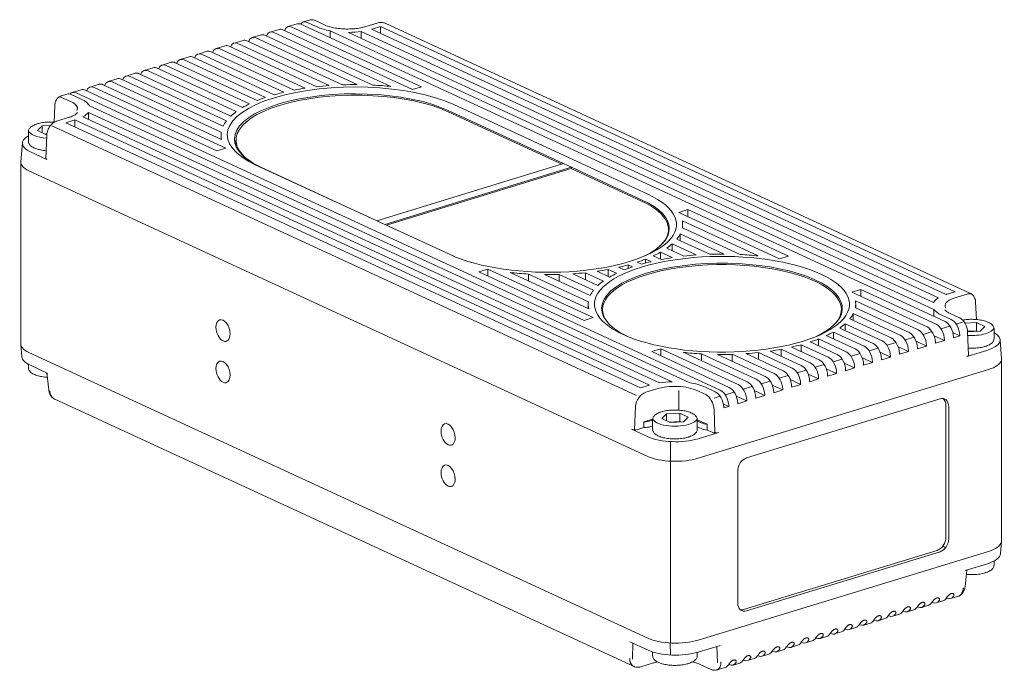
# Model space of a CAD drawing. Header units: millimetres. Extents: x 0 to 420, y 0 to 297.
# Tile 43 of 46: x 315 to 370, y 215 to 252. Entities that reach past the tile are written whole.
import ezdxf

# ---------------------------------------------------------------- set-up
doc = ezdxf.new("R2010")
doc.units = ezdxf.units.MM
doc.layers.add('1', color=7, linetype='Continuous', true_color=0xffffff)

msp = doc.modelspace()

# ---------------------------------------------------------------- linework, layer by layer
at = {"layer": '1', "color": 250, "linetype": 'Continuous', "lineweight": 18}
for p, q in [((330.656, 251.457), (330.151, 251.303)), ((330.371, 251.281), (337.637, 247.929)), ((367.003, 234.77), (330.875, 251.435)), ((331.355, 251.671), (331.006, 251.565)), ((331.225, 251.542), (331.784, 251.285)), ((332.238, 251.387), (331.679, 251.644)), ((335.209, 251.514), (334.522, 251.304)), ((334.88, 251.165), (335.343, 251.307)), ((335.343, 250.92), (335.343, 251.307)), ((335.343, 251.307), (367.576, 236.438)), ((368.398, 236.361), (335.597, 251.492)), ((328.639, 250.841), (328.135, 250.687)), ((328.858, 250.819), (334.916, 248.025)), ((329.647, 251.149), (329.143, 250.995)), ((329.362, 250.973), (335.925, 247.946)), ((329.866, 251.127), (337.133, 247.775)), ((332.513, 250.679), (332.513, 251.066)), ((332.513, 251.066), (366.373, 235.447)), ((366.357, 235.841), (333.537, 250.98)), ((334.262, 250.646), (334.262, 251.032)), ((334.262, 251.032), (366.64, 236.097)), ((334.839, 251.153), (367.072, 236.284)), ((326.622, 250.225), (326.118, 250.071)), ((326.842, 250.203), (331.761, 247.934)), ((327.631, 250.533), (327.127, 250.379)), ((327.346, 250.357), (332.459, 247.998)), ((327.85, 250.511), (333.209, 248.039)), ((328.354, 250.665), (334.022, 248.05)), ((325.614, 249.917), (325.11, 249.763)), ((325.329, 249.741), (329.922, 247.622)), ((325.833, 249.895), (330.496, 247.744)), ((326.337, 250.049), (331.108, 247.849)), ((323.598, 249.301), (323.093, 249.147)), ((323.313, 249.125), (327.987, 246.968)), ((323.817, 249.279), (328.417, 247.157)), ((324.606, 249.609), (324.102, 249.455)), ((324.321, 249.433), (328.883, 247.329)), ((324.825, 249.587), (329.384, 247.484)), ((321.581, 248.685), (321.077, 248.531)), ((321.8, 248.663), (326.944, 246.29)), ((322.589, 248.993), (322.085, 248.839)), ((322.304, 248.817), (327.247, 246.537)), ((322.808, 248.971), (327.597, 246.762)), ((319.564, 248.069), (319.06, 247.915)), ((319.784, 248.047), (326.429, 244.981)), ((320.573, 248.377), (320.069, 248.223)), ((320.288, 248.201), (326.408, 245.378)), ((320.792, 248.355), (326.509, 245.717)), ((321.296, 248.509), (326.694, 246.019)), ((317.771, 247.521), (317.422, 247.414)), ((318.549, 247.241), (317.99, 247.499)), ((318.556, 247.761), (318.052, 247.607)), ((318.271, 247.585), (354.399, 230.919)), ((326.166, 244.329), (318.775, 247.739)), ((319.279, 247.893), (326.67, 244.483)), ((337.637, 247.929), (337.133, 247.775)), ((317.076, 246.876), (317.042, 245.946)), ((350.332, 241.907), (339.444, 246.929)), ((318.959, 246.107), (318.959, 246.494)), ((318.959, 246.494), (351.695, 231.393)), ((352.65, 231.339), (319.013, 246.856)), ((345.505, 243.588), (339.13, 246.529)), ((345.603, 243.618), (339.133, 246.603)), ((316.833, 245.761), (316.369, 245.733)), ((317.874, 246.217), (317.188, 246.007)), ((317.698, 245.916), (318.202, 246.07)), ((317.698, 245.916), (349.931, 231.047)), ((318.202, 245.683), (318.202, 246.07)), ((318.202, 246.07), (350.435, 231.201)), ((350.994, 231.33), (318.652, 246.249)), ((315.593, 245.422), (315.593, 244.866)), ((316.369, 245.733), (316.102, 245.47)), ((316.102, 245.47), (316.576, 245.251)), ((316.369, 245.733), (316.369, 245.347)), ((316.517, 245.278), (316.629, 245.285)), ((316.624, 245.222), (316.567, 243.92)), ((316.576, 245.251), (316.627, 245.254)), ((326.398, 245.235), (326.398, 244.995)), ((315.254, 244.78), (315.169, 243.718)), ((327.233, 244.942), (327.233, 244.602)), ((316.623, 243.859), (315.701, 244.284)), ((326.67, 244.483), (326.166, 244.329)), ((315.17, 243.695), (315.17, 233.497)), ((345.603, 243.618), (335.133, 240.419)), ((346.045, 243.415), (345.603, 243.618)), ((315.617, 243.221), (350.335, 227.206)), ((328.352, 243.541), (339.241, 238.518)), ((328.663, 243.404), (335.133, 240.419)), ((335.575, 240.215), (346.045, 243.415)), ((346.042, 243.341), (335.669, 240.172)), ((349.987, 241.521), (346.042, 243.341)), ((350.022, 241.58), (346.045, 243.415)), ((346.045, 243.339), (346.045, 243.415)), ((352.069, 240.885), (352.573, 241.039)), ((352.069, 240.885), (357.726, 238.276)), ((352.573, 240.653), (352.573, 241.039)), ((352.573, 241.039), (358.23, 238.43)), ((335.133, 240.419), (335.575, 240.215)), ((352.269, 240.407), (356.518, 238.446)), ((335.575, 240.215), (339.492, 238.408)), ((351.49, 239.684), (351.49, 239.933)), ((352.154, 239.3), (352.154, 239.686)), ((352.154, 239.686), (354.616, 238.551)), ((352.269, 240.02), (355.51, 238.525)), ((352.287, 240.012), (352.287, 240.212)), ((351.959, 239.39), (353.803, 238.539)), ((351.036, 238.269), (351.036, 238.656)), ((351.036, 238.656), (351.701, 238.349)), ((351.391, 238.878), (352.354, 238.434)), ((351.701, 238.735), (351.701, 239.122)), ((351.701, 239.122), (353.052, 238.499)), ((349.735, 238.096), (349.978, 237.984)), ((350.205, 238.046), (350.205, 238.266)), ((350.205, 238.266), (350.515, 238.123)), ((350.64, 238.452), (351.089, 238.245)), ((358.23, 238.43), (357.726, 238.276)), ((340.853, 237.554), (341.357, 237.708)), ((346.76, 234.829), (340.853, 237.554)), ((341.357, 237.322), (341.357, 237.708)), ((341.357, 237.708), (347.264, 234.984)), ((342.608, 237.518), (347.022, 235.482)), ((346.83, 237.117), (346.83, 237.503)), ((346.83, 237.503), (347.841, 237.037)), ((347.489, 237.586), (348.19, 237.262)), ((348.107, 237.301), (348.107, 237.687)), ((348.107, 237.687), (348.581, 237.469)), ((348.686, 237.807), (349.01, 237.657)), ((349.228, 237.741), (349.228, 237.943)), ((349.228, 237.943), (349.476, 237.829)), ((343.637, 237.043), (343.637, 237.43)), ((343.637, 237.43), (347.001, 235.878)), ((344.544, 237.398), (347.102, 236.218)), ((345.367, 237.018), (345.367, 237.405)), ((345.367, 237.405), (347.288, 236.519)), ((346.125, 237.442), (347.538, 236.79)), ((361.774, 236.408), (362.278, 236.562)), ((361.774, 236.408), (365.995, 234.461)), ((362.278, 236.176), (362.278, 236.562)), ((362.278, 236.562), (366.499, 234.615)), ((367.576, 236.438), (367.112, 236.297)), ((361.974, 235.93), (365.491, 234.307)), ((368.763, 234.879), (368.72, 235.834)), ((346.992, 235.735), (346.992, 235.496)), ((347.792, 235.443), (347.792, 235.196)), ((361.192, 235.196), (361.192, 235.443)), ((361.974, 235.543), (364.986, 234.153)), ((361.992, 235.535), (361.992, 235.735)), ((366.373, 235.06), (366.373, 235.447)), ((347.264, 234.984), (346.76, 234.829)), ((361.664, 234.913), (363.978, 233.845)), ((361.859, 234.823), (361.859, 235.209)), ((361.859, 235.209), (364.482, 233.999)), ((366.795, 235.135), (367.354, 234.877)), ((367.808, 234.979), (367.248, 235.237)), ((368.768, 234.714), (368.12, 234.675)), ((368.768, 234.714), (368.768, 234.251)), ((369.242, 234.496), (368.768, 234.714)), ((360.741, 233.792), (360.741, 234.179)), ((360.741, 234.179), (362.466, 233.383)), ((361.096, 234.401), (362.97, 233.537)), ((361.406, 234.259), (361.406, 234.645)), ((361.406, 234.645), (363.474, 233.691)), ((368.265, 234.22), (368.768, 234.251)), ((368.267, 234.19), (368.974, 234.233)), ((368.314, 232.872), (368.268, 234.176)), ((368.768, 234.251), (368.827, 234.224)), ((368.974, 234.233), (369.242, 234.496)), ((369.751, 233.802), (369.751, 234.358)), ((359.44, 233.619), (360.953, 232.921)), ((359.91, 233.402), (359.91, 233.789)), ((359.91, 233.789), (361.457, 233.075)), ((360.345, 233.975), (361.962, 233.229)), ((365.965, 233.394), (365.38, 233.663)), ((366.973, 233.702), (366.388, 233.971)), ((366.469, 233.548), (366.973, 233.702)), ((366.973, 233.702), (366.972, 233.739)), ((367.828, 233.963), (367.44, 234.142)), ((367.476, 233.893), (367.477, 233.856)), ((367.477, 233.856), (367.828, 233.963)), ((367.828, 233.963), (367.827, 234)), ((370.175, 232.679), (370.09, 233.747)), ((315.169, 233.48), (315.224, 232.78)), ((350.558, 233.077), (351.062, 233.231)), ((354.904, 231.073), (350.558, 233.077)), ((351.062, 232.845), (351.062, 233.231)), ((351.062, 233.231), (355.408, 231.227)), ((357.194, 233.109), (358.937, 232.305)), ((357.812, 232.824), (357.812, 233.211)), ((357.812, 233.211), (359.441, 232.459)), ((358.391, 233.33), (359.945, 232.613)), ((358.933, 233.08), (358.933, 233.467)), ((358.933, 233.467), (360.449, 232.767)), ((364.956, 233.086), (364.372, 233.355)), ((364.452, 232.932), (364.956, 233.086)), ((364.955, 233.123), (364.956, 233.086)), ((365.459, 233.277), (365.461, 233.24)), ((365.461, 233.24), (365.965, 233.394)), ((365.963, 233.431), (365.965, 233.394)), ((366.468, 233.585), (366.469, 233.548)), ((369.354, 233.144), (368.222, 232.798)), ((315.618, 233.025), (350.335, 217.01)), ((352.313, 233.041), (355.912, 231.381)), ((353.342, 232.566), (353.342, 232.953)), ((353.342, 232.953), (356.416, 231.535)), ((354.249, 232.921), (356.92, 231.689)), ((355.072, 232.542), (355.072, 232.928)), ((355.072, 232.928), (357.424, 231.843)), ((355.83, 232.965), (357.928, 231.997)), ((356.535, 232.64), (356.535, 233.026)), ((356.535, 233.026), (358.433, 232.151)), ((362.94, 232.469), (362.355, 232.739)), ((362.939, 232.506), (362.94, 232.469)), ((363.948, 232.777), (363.363, 233.047)), ((363.443, 232.66), (363.444, 232.623)), ((363.444, 232.623), (363.948, 232.777)), ((363.947, 232.814), (363.948, 232.777)), ((364.451, 232.968), (364.452, 232.932)), ((370.174, 222.458), (370.174, 232.656)), ((315.593, 232.368), (315.593, 232.168)), ((315.672, 232.329), (316.686, 231.861)), ((353.148, 227.097), (369.437, 232.074)), ((360.923, 231.853), (360.338, 232.123)), ((361.932, 232.161), (361.347, 232.431)), ((361.426, 232.044), (361.427, 232.007)), ((361.427, 232.007), (361.932, 232.161)), ((361.93, 232.198), (361.932, 232.161)), ((362.434, 232.352), (362.436, 232.315)), ((362.436, 232.315), (362.94, 232.469)), ((316.633, 231.885), (316.73, 230.93)), ((358.907, 231.237), (358.322, 231.507)), ((359.915, 231.545), (359.33, 231.815)), ((359.41, 231.428), (359.411, 231.391)), ((359.411, 231.391), (359.915, 231.545)), ((359.914, 231.582), (359.915, 231.545)), ((360.418, 231.736), (360.419, 231.699)), ((360.419, 231.699), (360.923, 231.853)), ((360.922, 231.89), (360.923, 231.853)), ((350.435, 231.201), (349.931, 231.047)), ((354.119, 230.833), (353.559, 231.091)), ((356.89, 230.621), (356.305, 230.891)), ((357.898, 230.929), (357.314, 231.199)), ((357.394, 230.775), (357.898, 230.929)), ((357.897, 230.966), (357.898, 230.929)), ((358.401, 231.12), (358.403, 231.083)), ((358.403, 231.083), (358.907, 231.237)), ((358.905, 231.274), (358.907, 231.237)), ((317.074, 230.407), (349.559, 215.422)), ((355.882, 230.313), (355.297, 230.583)), ((355.378, 230.159), (355.882, 230.313)), ((366.722, 230.433), (355.864, 227.116)), ((355.881, 230.35), (355.882, 230.313)), ((356.385, 230.504), (356.386, 230.467)), ((356.386, 230.467), (356.89, 230.621)), ((356.889, 230.658), (356.89, 230.621)), ((357.393, 230.812), (357.394, 230.775)), ((354.874, 230.005), (354.568, 230.146)), ((354.593, 229.919), (354.591, 229.956)), ((354.593, 229.919), (354.874, 230.005)), ((354.872, 230.042), (354.874, 230.005)), ((355.378, 230.159), (355.376, 230.196)), ((367.049, 222.66), (367.049, 230.075)), ((367.207, 222.587), (367.207, 230.002)), ((350.117, 229.143), (350.606, 229.293)), ((350.603, 229.231), (350.487, 229.196)), ((350.603, 229.272), (350.603, 228.716)), ((351.113, 229.32), (351.38, 229.583)), ((351.586, 229.101), (351.113, 229.32)), ((351.38, 229.583), (352.12, 229.628)), ((351.38, 229.583), (351.38, 229.197)), ((352.12, 229.628), (352.12, 229.164)), ((352.12, 229.628), (352.594, 229.409)), ((352.594, 229.409), (352.327, 229.146)), ((353.103, 228.716), (353.103, 229.272)), ((353.103, 229.263), (353.659, 229.007)), ((353.325, 229.086), (353.103, 229.189)), ((350.346, 228.303), (349.424, 228.728)), ((350.117, 228.819), (349.776, 228.715)), ((350.117, 228.819), (350.117, 229.143)), ((350.487, 228.871), (350.603, 228.907)), ((352.12, 229.164), (351.528, 229.128)), ((352.327, 229.146), (351.586, 229.101)), ((352.179, 229.137), (352.12, 229.164)), ((353.103, 228.864), (353.325, 228.762)), ((353.659, 229.007), (353.659, 228.682)), ((353.936, 228.554), (353.659, 228.682)), ((354.288, 228.541), (353.156, 228.195)), ((355.379, 226.388), (355.379, 218.974)), ((370.12, 221.745), (370.175, 222.441)), ((353.149, 216.902), (369.437, 221.878)), ((355.706, 218.615), (366.564, 221.933)), ((355.864, 218.542), (366.722, 221.86)), ((369.437, 221.878), (369.439, 221.879)), ((368.138, 220.806), (369.384, 221.186)), ((369.751, 221.104), (369.751, 221.333)), ((368.124, 219.895), (368.226, 220.832)), ((367.083, 219.271), (367.11, 219.258)), ((367.327, 219.235), (367.751, 219.365)), ((365.454, 218.773), (365.481, 218.761)), ((365.698, 218.738), (366.074, 218.853)), ((366.268, 219.022), (366.295, 219.009)), ((366.512, 218.987), (366.888, 219.101)), ((363.825, 218.275), (363.852, 218.263)), ((364.069, 218.24), (364.445, 218.355)), ((364.64, 218.524), (364.667, 218.512)), ((364.883, 218.489), (365.259, 218.604)), ((361.626, 217.494), (362.002, 217.609)), ((362.196, 217.778), (362.223, 217.765)), ((362.44, 217.743), (362.816, 217.857)), ((363.011, 218.027), (363.038, 218.014)), ((363.255, 217.991), (363.631, 218.106)), ((359.997, 216.996), (360.373, 217.111)), ((360.568, 217.28), (360.595, 217.268)), ((360.812, 217.245), (361.187, 217.36)), ((361.382, 217.529), (361.409, 217.517)), ((349.329, 216.803), (350.343, 216.335)), ((350.335, 217.01), (350.337, 217.01)), ((353.153, 216.227), (354.398, 216.608)), ((358.125, 216.534), (358.152, 216.521)), ((358.368, 216.498), (358.744, 216.613)), ((358.939, 216.783), (358.966, 216.77)), ((359.183, 216.747), (359.559, 216.862)), ((359.753, 217.031), (359.78, 217.019)), ((350.603, 216.236), (350.603, 216.018)), ((353.103, 216.018), (353.103, 216.212)), ((356.496, 216.036), (356.523, 216.024)), ((356.74, 216.001), (357.116, 216.116)), ((357.31, 216.285), (357.337, 216.272)), ((357.554, 216.25), (357.93, 216.364)), ((349.942, 215.403), (350.659, 215.622)), ((353.305, 215.525), (353.889, 215.256)), ((354.867, 215.539), (354.894, 215.526)), ((355.111, 215.503), (355.487, 215.618)), ((355.681, 215.787), (355.708, 215.775)), ((355.925, 215.752), (356.301, 215.867)), ((354.209, 215.228), (354.672, 215.369))]:
    msp.add_line(p, q, dxfattribs=at)
at = {"layer": '1', "color": 250, "linetype": 'Continuous', "lineweight": 13}
for p, q in [((317.32, 247.366), (317.318, 247.366)), ((317.449, 247.332), (318.076, 247.043)), ((315.598, 245.474), (315.599, 245.469)), ((316.902, 245.742), (349.703, 230.611)), ((327.833, 243.891), (327.474, 244.057)), ((340.408, 238.09), (340.434, 238.078)), ((367.492, 236.074), (368.239, 236.302)), ((368.48, 236.314), (368.474, 236.316)), ((367.631, 234.617), (367.98, 234.724)), ((365.768, 234.048), (366.272, 234.202)), ((366.776, 234.356), (367.28, 234.51)), ((369.745, 234.406), (369.746, 234.41)), ((364.76, 233.74), (365.264, 233.894)), ((362.743, 233.123), (363.247, 233.278)), ((363.751, 233.432), (364.256, 233.586)), ((360.727, 232.507), (361.231, 232.661)), ((361.735, 232.815), (362.239, 232.969)), ((358.71, 231.891), (359.214, 232.045)), ((359.718, 232.199), (360.222, 232.353)), ((356.693, 231.275), (357.198, 231.429)), ((357.702, 231.583), (358.206, 231.737)), ((350.217, 230.796), (350.844, 230.987)), ((352.07, 230.895), (352.07, 229.796)), ((353.086, 230.893), (353.578, 230.666)), ((355.685, 230.967), (356.189, 231.121)), ((354.396, 230.573), (354.047, 230.467)), ((354.677, 230.659), (355.181, 230.813)), ((349.584, 228.694), (349.64, 229.996)), ((354.047, 229.825), (354.093, 228.521)), ((350.608, 229.324), (350.609, 229.319)), ((353.097, 229.319), (353.098, 229.324)), ((351.6, 226.937), (351.609, 228.034)), ((351.598, 226.937), (351.598, 216.741)), ((367.032, 222.089), (366.874, 222.162)), ((349.472, 215.835), (349.487, 216.73)), ((351.595, 216.739), (351.601, 216.067)), ((354.205, 216.548), (354.24, 215.651))]:
    msp.add_line(p, q, dxfattribs=at)
at = {"layer": '1', "color": 250, "linetype": 'Continuous', "lineweight": 18}
for centre, major_axis, ratio, start_param, end_param in [((330.371, 250.586), (0.219, -0.717), 0.585049, 2.660317, 3.771195), ((330.875, 250.74), (-0.219, 0.717), 0.585049, 5.80191, 6.283208), ((331.225, 250.847), (0.219, -0.717), 0.585049, 2.660317, 3.572732), ((333.491, 251.806), (-2.2, 0), 0.375419, 0.683124, 1.110381), ((328.354, 249.97), (0.219, -0.717), 0.585049, 2.660317, 3.771195), ((328.858, 250.124), (-0.219, 0.717), 0.585049, 5.80191, 6.283208), ((329.362, 250.278), (0.219, -0.717), 0.585049, 2.660317, 3.771195), ((329.866, 250.432), (-0.219, 0.717), 0.585049, 5.80191, 6.283208), ((333.491, 251.806), (-2.2, 0), 0.375419, 1.591976, 1.929038), ((333.491, 251.806), (-2.2, 0), 0.375419, 2.230176, 2.25392), ((326.842, 249.508), (-0.219, 0.717), 0.585049, 5.80191, 6.283208), ((327.346, 249.662), (0.219, -0.717), 0.585049, 2.660317, 3.771195), ((327.85, 249.816), (-0.219, 0.717), 0.585049, 5.80191, 6.283208), ((324.825, 248.892), (-0.219, 0.717), 0.585049, 5.80191, 6.283208), ((325.329, 249.046), (0.219, -0.717), 0.585049, 2.660317, 3.771195), ((325.833, 249.2), (-0.219, 0.717), 0.585049, 5.80191, 6.283208), ((326.337, 249.354), (0.219, -0.717), 0.585049, 2.660317, 3.771195), ((323.313, 248.43), (0.219, -0.717), 0.585049, 2.660317, 3.771195), ((323.817, 248.584), (-0.219, 0.717), 0.585049, 5.80191, 6.283208), ((324.321, 248.738), (0.219, -0.717), 0.585049, 2.660317, 3.771195), ((321.296, 247.814), (0.219, -0.717), 0.585049, 2.660317, 3.771195), ((321.8, 247.968), (-0.219, 0.717), 0.585049, 5.80191, 6.283208), ((322.304, 248.122), (0.219, -0.717), 0.585049, 2.660317, 3.771195), ((322.808, 248.276), (-0.219, 0.717), 0.585049, 5.80191, 6.283208), ((319.279, 247.197), (0.219, -0.717), 0.585049, 2.660317, 3.771195), ((319.784, 247.351), (-0.219, 0.717), 0.585049, 5.80191, 6.283208), ((320.288, 247.505), (0.219, -0.717), 0.585049, 2.660317, 3.771195), ((320.792, 247.66), (-0.219, 0.717), 0.585049, 5.80191, 6.283208), ((333.898, 245.235), (-7.15, 0), 0.375419, 3.824717, 6.966309), ((333.898, 245.235), (-7.5, 0), 0.375419, 4.905467, 5.001388), ((333.898, 245.235), (-7.5, 0), 0.375419, 4.695798, 4.804342), ((333.898, 245.235), (-7.5, 0), 0.375419, 4.438746, 4.576215), ((317.99, 246.804), (-0.219, 0.717), 0.585049, 5.80191, 6.283208), ((318.271, 246.889), (0.219, -0.717), 0.585049, 2.660317, 3.48293), ((318.775, 247.043), (-0.219, 0.717), 0.585049, 5.80191, 6.283208), ((333.933, 244.942), (-6.7, 0), 0.375419, 3.824717, 6.784931), ((333.898, 245.003), (-6.75, 0), 0.375419, 3.824717, 6.966309), ((333.898, 245.235), (-7.5, 0), 0.375419, 5.271193, 5.358171), ((333.898, 245.235), (-7.5, 0), 0.375419, 5.093614, 5.183256), ((316.843, 246.719), (-2.2, 0), 0.375419, 3.307496, 3.824717), ((333.898, 245.235), (-7.5, 0), 0.375419, 5.620062, 5.710005), ((333.898, 245.235), (-7.5, 0), 0.375419, 5.444866, 5.531936), ((316.843, 246.719), (-2.2, 0), 0.375419, 2.535931, 2.864988), ((333.898, 245.235), (-7.5, 0), 0.375419, 5.80267, 5.89921), ((333.898, 245.235), (-7.5, 0), 0.375419, 6.001208, 6.11102), ((333.898, 245.235), (-7.5, 0), 0.375419, 6.232557, 6.373426), ((317.258, 244.757), (-2.005, 0), 0.374414, 5.692364, 6.965308), ((333.898, 244.355), (-6.75, 0), 0.375419, 6.124117, 6.154796), ((316.817, 243.918), (0.25, 0), 0.375314, 3.125118, 3.823825), ((344.787, 240.212), (-7.15, 0), 0.375419, 0.683124, 3.824717), ((344.79, 239.933), (-6.7, 0), 0.375419, 2.768651, 3.824717), ((344.787, 239.981), (-6.75, 0), 0.375419, 2.470837, 3.824717), ((344.787, 240.212), (-7.5, 0), 0.375419, 3.073218, 3.210688), ((344.787, 240.212), (-7.5, 0), 0.375419, 2.845091, 2.953636), ((354.492, 235.735), (-7.15, 0), 0.375419, 2.25392, 5.395513), ((344.787, 240.212), (-7.5, 0), 0.375419, 2.466177, 2.555819), ((344.787, 240.212), (-7.5, 0), 0.375419, 2.648045, 2.743967), ((344.787, 240.212), (-7.5, 0), 0.375419, 2.291262, 2.37824), ((354.492, 235.735), (-7.5, 0), 0.375419, 5.271193, 5.358171), ((354.492, 235.504), (-6.75, 0), 0.375419, 2.470886, 5.395513), ((354.492, 235.443), (-6.7, 0), 0.375419, 2.836146, 5.395513), ((354.492, 235.735), (-7.5, 0), 0.375419, 5.093614, 5.183256), ((354.492, 235.735), (-7.5, 0), 0.375419, 4.905467, 5.001388), ((354.492, 235.735), (-7.5, 0), 0.375419, 4.695798, 4.804342), ((354.492, 235.735), (-7.5, 0), 0.375419, 4.438746, 4.576215), ((344.787, 240.212), (-7.5, 0), 0.375419, 1.276007, 1.416877), ((344.787, 240.212), (-7.5, 0), 0.375419, 1.750223, 1.846764), ((354.492, 235.735), (-7.15, 0), 0.375419, 5.395513, 8.537106), ((344.787, 240.212), (-7.5, 0), 0.375419, 1.939428, 2.029371), ((344.787, 240.212), (-7.5, 0), 0.375419, 2.117498, 2.204567), ((354.492, 235.735), (-7.5, 0), 0.375419, 5.444866, 5.531936), ((344.787, 240.212), (-7.5, 0), 0.375419, 1.538414, 1.648226), ((354.492, 235.504), (-6.75, 0), 0.375419, 5.395513, 6.953939), ((354.492, 235.443), (-6.7, 0), 0.375419, 5.395513, 6.58868), ((354.492, 235.735), (-7.5, 0), 0.375419, 5.80267, 5.89921), ((354.492, 235.735), (-7.5, 0), 0.375419, 5.620062, 5.710005), ((354.492, 235.735), (-7.5, 0), 0.375419, 6.001208, 6.11102), ((354.492, 235.735), (-7.5, 0), 0.375419, 6.232557, 6.373426), ((354.492, 235.735), (-7.5, 0), 0.375419, 3.073218, 3.210688), ((368.501, 235.656), (-2.2, 0), 0.375419, 5.720395, 6.057457), ((368.501, 235.656), (-2.2, 0), 0.375419, 5.395513, 5.419257), ((368.501, 235.656), (-2.2, 0), 0.375419, 0.255867, 0.683124), ((326.507, 234.259), (0.183, -0.598), 0.585049, 1.089521, 4.231114), ((354.492, 235.735), (-7.5, 0), 0.375419, 2.845091, 2.953636), ((367.003, 234.074), (-0.219, 0.717), 0.585049, 4.283473, 5.80191), ((367.354, 234.182), (0.219, -0.717), 0.585049, 1.141881, 2.660317), ((326.507, 234.259), (0.183, -0.598), 0.585049, 4.231114, 7.372706), ((354.492, 235.735), (-7.5, 0), 0.375419, 2.466177, 2.555819), ((354.492, 235.735), (-7.5, 0), 0.375419, 2.648045, 2.743967), ((365.491, 233.612), (0.219, -0.717), 0.585049, 1.141881, 2.660317), ((365.995, 233.766), (-0.219, 0.717), 0.585049, 4.283473, 5.80191), ((366.499, 233.92), (0.219, -0.717), 0.585049, 1.141881, 2.660317), ((354.492, 235.735), (-7.5, 0), 0.375419, 2.291262, 2.37824), ((363.474, 232.996), (0.219, -0.717), 0.585049, 1.141881, 2.660317), ((363.978, 233.15), (-0.219, 0.717), 0.585049, 4.283473, 5.80191), ((364.482, 233.304), (0.219, -0.717), 0.585049, 1.141881, 2.660317), ((364.986, 233.458), (-0.219, 0.717), 0.585049, 4.283473, 5.80191), ((368.086, 233.726), (-2.005, 0), 0.374414, 2.255658, 3.732597), ((354.492, 235.735), (-7.5, 0), 0.375419, 1.939428, 2.029371), ((354.492, 235.735), (-7.5, 0), 0.375419, 2.117498, 2.204567), ((361.457, 232.38), (0.219, -0.717), 0.585049, 1.141881, 2.660317), ((361.962, 232.534), (-0.219, 0.717), 0.585049, 4.283473, 5.80191), ((362.466, 232.688), (0.219, -0.717), 0.585049, 1.141881, 2.660317), ((362.97, 232.842), (-0.219, 0.717), 0.585049, 4.283473, 5.80191), ((317.229, 232.802), (-2.005, 0), 0.374414, 0.029762, 0.682123), ((317.17, 233.499), (2, 0), 0.375419, 3.823346, 3.824717), ((326.507, 231.942), (0.183, -0.598), 0.585049, 1.089521, 4.231114), ((354.492, 235.735), (-7.5, 0), 0.375419, 1.276007, 1.416877), ((354.492, 235.735), (-7.5, 0), 0.375419, 1.538414, 1.648226), ((354.492, 235.735), (-7.5, 0), 0.375419, 1.750223, 1.846764), ((359.945, 231.918), (-0.219, 0.717), 0.585049, 4.283473, 5.80191), ((360.449, 232.072), (0.219, -0.717), 0.585049, 1.141881, 2.660317), ((360.953, 232.226), (-0.219, 0.717), 0.585049, 4.283473, 5.80191), ((368.064, 232.871), (-0.25, 0), 0.375523, 2.254812, 3.154981), ((326.507, 231.942), (0.183, -0.598), 0.585049, 4.231114, 7.372706), ((357.928, 231.302), (-0.219, 0.717), 0.585049, 4.283473, 5.80191), ((358.433, 231.456), (0.219, -0.717), 0.585049, 1.141881, 2.660317), ((358.937, 231.61), (-0.219, 0.717), 0.585049, 4.283473, 5.80191), ((359.441, 231.764), (0.219, -0.717), 0.585049, 1.141881, 2.660317), ((368.174, 232.656), (-2, 0), 0.375419, 2.25392, 2.255291), ((356.416, 230.84), (0.219, -0.717), 0.585049, 1.141881, 2.660317), ((356.92, 230.994), (-0.219, 0.717), 0.585049, 4.283473, 5.80191), ((357.424, 231.148), (0.219, -0.717), 0.585049, 1.141881, 2.660317), ((351.853, 230.569), (-2.2, 0), 0.375419, 4.784445, 5.113502), ((351.853, 230.569), (-2.2, 0), 0.375419, 3.824717, 4.341937), ((354.399, 230.224), (0.219, -0.717), 0.585049, 1.141881, 2.660317), ((354.904, 230.378), (-0.219, 0.717), 0.585049, 4.283473, 5.80191), ((355.408, 230.532), (0.219, -0.717), 0.585049, 1.141881, 2.660317), ((355.912, 230.686), (-0.219, 0.717), 0.585049, 4.283473, 5.80191), ((354.119, 230.138), (-0.219, 0.717), 0.585049, 4.283473, 5.80191), ((366.722, 229.854), (-0.262, -0.568), 0.718873, 2.141307, 3.712103), ((366.564, 229.927), (0.262, 0.568), 0.718873, 5.282899, 6.088547), ((350.092, 229.378), (0.625, 0), 0.375419, 4.752012, 5.395513), ((339.131, 228.435), (0.183, -0.598), 0.585049, 1.089521, 4.231114), ((349.618, 228.787), (0.25, 0), 0.375314, 3.823825, 5.394621), ((350.092, 229.053), (-0.625, 0), 0.375419, 1.610419, 2.25392), ((353.81, 229.234), (0.625, 0), 0.375419, 3.824717, 4.468218), ((353.81, 228.91), (-0.625, 0), 0.375419, 0.683124, 1.326625), ((339.131, 228.435), (0.183, -0.598), 0.585049, 4.231114, 7.372706), ((351.896, 228.779), (2, 0), 0.376427, 3.825716, 5.393773), ((354.13, 228.613), (-0.25, 0), 0.375523, 0.684016, 2.254812), ((351.887, 227.68), (-2, 0), 0.375419, 0.683124, 0.684494), ((355.864, 226.537), (-0.262, -0.568), 0.718873, 3.712103, 5.282899), ((339.131, 226.118), (0.183, -0.598), 0.585049, 1.089521, 4.231114), ((339.131, 226.118), (0.183, -0.598), 0.585049, 4.231114, 7.372706), ((366.564, 222.512), (0.262, 0.568), 0.718873, 3.712103, 5.282899), ((366.722, 222.439), (-0.262, -0.568), 0.718873, 0.57051, 2.141307), ((368.115, 221.768), (-2.005, 0), 0.374414, 2.255658, 3.111817), ((367.089, 219.947), (-0.246, 0.709), 0.571404, 2.639013, 3.582209), ((355.864, 219.122), (-0.262, -0.568), 0.718873, 5.282899, 6.853696), ((365.058, 219.327), (-0.191, 0.726), 0.597572, 3.164926, 3.626856), ((365.461, 219.45), (-0.246, 0.709), 0.571404, 2.639013, 3.582209), ((365.873, 219.575), (-0.191, 0.726), 0.597572, 3.164926, 3.626856), ((366.275, 219.698), (-0.246, 0.709), 0.571404, 2.639013, 3.582209), ((366.687, 219.824), (-0.191, 0.726), 0.597572, 3.164926, 3.626856), ((355.706, 219.195), (0.262, 0.568), 0.718873, 3.336217, 3.712103), ((363.429, 218.829), (-0.191, 0.726), 0.597572, 3.164926, 3.626856), ((363.832, 218.952), (-0.246, 0.709), 0.571404, 2.639013, 3.582209), ((364.244, 219.078), (-0.191, 0.726), 0.597572, 3.164926, 3.626856), ((364.646, 219.201), (-0.246, 0.709), 0.571404, 2.639013, 3.582209), ((361.389, 218.205), (-0.246, 0.709), 0.571404, 2.639013, 3.582209), ((361.801, 218.331), (-0.191, 0.726), 0.597572, 3.164926, 3.626856), ((362.203, 218.454), (-0.246, 0.709), 0.571404, 2.639013, 3.582209), ((362.615, 218.58), (-0.191, 0.726), 0.597572, 3.164926, 3.626856), ((363.018, 218.703), (-0.246, 0.709), 0.571404, 2.639013, 3.582209), ((359.76, 217.708), (-0.246, 0.709), 0.571404, 2.639013, 3.582209), ((360.172, 217.834), (-0.191, 0.726), 0.597572, 3.164926, 3.626856), ((360.574, 217.957), (-0.246, 0.709), 0.571404, 2.639013, 3.582209), ((360.986, 218.083), (-0.191, 0.726), 0.597572, 3.164926, 3.626856), ((351.887, 217.484), (2, 0), 0.375419, 5.394142, 5.395513), ((357.729, 217.087), (-0.191, 0.726), 0.597572, 3.164926, 3.626856), ((358.131, 217.21), (-0.246, 0.709), 0.571404, 2.639013, 3.582209), ((358.543, 217.336), (-0.191, 0.726), 0.597572, 3.164926, 3.626856), ((358.946, 217.459), (-0.246, 0.709), 0.571404, 2.639013, 3.582209), ((359.358, 217.585), (-0.191, 0.726), 0.597572, 3.164926, 3.626856), ((351.893, 216.811), (2, 0), 0.376427, 3.825716, 5.393773), ((356.1, 216.59), (-0.191, 0.726), 0.597572, 3.164926, 3.626856), ((356.502, 216.713), (-0.246, 0.709), 0.571404, 2.639013, 3.582209), ((356.914, 216.838), (-0.191, 0.726), 0.597572, 3.164926, 3.626856), ((357.317, 216.961), (-0.246, 0.709), 0.571404, 2.639013, 3.582209), ((354.471, 216.092), (-0.191, 0.726), 0.597572, 3.164926, 3.626856), ((354.874, 216.215), (-0.246, 0.709), 0.571404, 2.639013, 3.582209), ((355.286, 216.341), (-0.191, 0.726), 0.597572, 3.164926, 3.626856), ((355.688, 216.464), (-0.246, 0.709), 0.571404, 2.639013, 3.582209)]:
    msp.add_ellipse(centre, major_axis=major_axis, ratio=ratio, start_param=start_param, end_param=end_param, dxfattribs=at)
at = {"layer": '1', "color": 250, "linetype": 'Continuous', "lineweight": 13}
for centre, major_axis, ratio, start_param, end_param in [((317.447, 246.638), (0.219, -0.717), 0.585049, 2.655887, 2.931316), ((316.843, 246.719), (1.5, 0), 0.375419, 6.075984, 6.890423), ((316.843, 245.515), (-1.25, 0), 0.375419, 0.09661, 1.388436), ((368.501, 235.656), (1.5, 0), 0.375419, 2.307965, 3.348797), ((368.241, 235.607), (0.314, 0.681), 0.718873, 0.15963, 0.574877), ((368.501, 234.451), (-1.25, 0), 0.375419, 2.228486, 3.045373), ((368.501, 234.451), (-1.25, 0), 0.375419, 1.388443, 2.228486), ((351.853, 230.569), (1.5, 0), 0.375419, 0.607238, 2.307965), ((350.219, 230.101), (0.314, 0.681), 0.718873, 0.574877, 2.038369), ((353.576, 229.972), (0.219, -0.717), 0.585049, 1.191533, 2.655887), ((351.853, 229.365), (-1.25, 0), 0.375419, 0.09661, 2.228486), ((351.853, 229.365), (-1.25, 0), 0.375419, 2.228486, 3.045365)]:
    msp.add_ellipse(centre, major_axis=major_axis, ratio=ratio, start_param=start_param, end_param=end_param, dxfattribs=at)
at = {"layer": '1', "color": 250, "linetype": 'Continuous', "lineweight": 18}
for points, knots in [([(331.679, 251.644), (331.657, 251.655), (331.606, 251.674), (331.522, 251.691), (331.435, 251.691), (331.383, 251.678), (331.36, 251.67)], [0, 0, 0, 0, 0.217768, 0.504338, 0.782745, 1, 1, 1, 1]), ([(334.522, 251.304), (334.499, 251.296), (334.429, 251.276), (334.303, 251.246), (334.143, 251.216), (333.973, 251.193), (333.796, 251.177), (333.614, 251.168), (333.429, 251.166), (333.245, 251.173), (333.065, 251.187), (332.891, 251.208), (332.727, 251.236), (332.573, 251.27), (332.434, 251.31), (332.323, 251.349), (332.262, 251.375), (332.238, 251.387)], [0, 0, 0, 0, 0.036906, 0.106119, 0.175928, 0.246317, 0.317116, 0.388186, 0.459407, 0.530671, 0.601849, 0.672828, 0.743487, 0.813685, 0.88325, 0.951977, 1, 1, 1, 1]), ([(335.587, 251.494), (335.562, 251.506), (335.504, 251.528), (335.407, 251.542), (335.306, 251.538), (335.24, 251.523), (335.209, 251.514)], [0, 0, 0, 0, 0.214614, 0.484873, 0.755125, 1, 1, 1, 1]), ([(317.424, 247.413), (317.416, 247.411), (317.378, 247.402), (317.315, 247.367), (317.241, 247.309), (317.18, 247.235), (317.132, 247.148), (317.098, 247.048), (317.081, 246.956), (317.077, 246.896), (317.076, 246.876)], [0, 0, 0, 0, 0.036298, 0.177552, 0.316377, 0.45661, 0.601925, 0.754784, 0.915138, 1, 1, 1, 1]), ([(318.343, 246.488), (318.343, 246.487), (318.343, 246.487), (318.337, 246.472), (318.316, 246.444), (318.277, 246.407), (318.218, 246.364), (318.139, 246.319), (318.04, 246.274), (317.949, 246.241), (317.891, 246.222), (317.874, 246.217)], [0, 0, 0, 0, 0.110605, 0.22929, 0.342495, 0.462194, 0.58136, 0.702238, 0.825893, 0.952301, 1, 1, 1, 1]), ([(316.088, 245.852), (316.065, 245.845), (316, 245.824), (315.902, 245.784), (315.799, 245.729), (315.717, 245.668), (315.655, 245.603), (315.615, 245.535), (315.595, 245.475), (315.595, 245.439), (315.596, 245.427)], [0, 0, 0, 0, 0.079585, 0.233167, 0.388392, 0.545883, 0.687049, 0.817485, 0.940123, 1, 1, 1, 1]), ([(317.043, 245.947), (317.009, 245.949), (316.922, 245.954), (316.779, 245.954), (316.618, 245.947), (316.46, 245.931), (316.309, 245.908), (316.185, 245.88), (316.114, 245.86), (316.088, 245.852)], [0, 0, 0, 0, 0.100491, 0.260474, 0.420456, 0.580575, 0.741037, 0.902095, 1, 1, 1, 1]), ([(317.188, 246.007), (317.164, 246), (317.106, 245.979), (317.016, 245.93), (316.921, 245.857), (316.835, 245.768), (316.761, 245.665), (316.7, 245.552), (316.655, 245.43), (316.631, 245.319), (316.625, 245.249), (316.624, 245.222)], [0, 0, 0, 0, 0.075498, 0.191918, 0.310067, 0.430194, 0.551436, 0.673222, 0.795572, 0.918654, 1, 1, 1, 1]), ([(315.596, 244.871), (315.594, 244.857), (315.594, 244.818), (315.613, 244.756), (315.653, 244.688), (315.712, 244.624), (315.79, 244.565), (315.888, 244.51), (316.004, 244.461), (316.134, 244.42), (316.275, 244.386), (316.426, 244.361), (316.531, 244.349), (316.585, 244.345), (316.586, 244.345)], [0, 0, 0, 0, 0.046262, 0.129042, 0.212869, 0.302352, 0.398937, 0.499945, 0.601409, 0.701891, 0.801444, 0.900321, 0.998751, 1, 1, 1, 1]), ([(315.617, 243.221), (315.452, 243.297), (315.328, 243.386), (315.198, 243.549), (315.17, 243.622), (315.17, 243.695)], [0, 0, 0, 0, 0.574857, 0.574857, 1, 1, 1, 1]), ([(368.72, 235.834), (368.719, 235.858), (368.713, 235.924), (368.69, 236.027), (368.643, 236.133), (368.581, 236.225), (368.503, 236.3), (368.438, 236.346), (368.399, 236.36), (368.394, 236.361)], [0, 0, 0, 0, 0.107403, 0.290645, 0.473279, 0.633303, 0.806307, 0.97425, 1, 1, 1, 1]), ([(367.248, 235.237), (367.23, 235.245), (367.182, 235.268), (367.116, 235.307), (367.059, 235.35), (367.022, 235.387), (367.005, 235.413), (367.001, 235.423), (367.001, 235.425), (367.001, 235.425)], [0, 0, 0, 0, 0.091111, 0.255506, 0.416538, 0.57428, 0.731253, 0.891563, 1, 1, 1, 1]), ([(368.268, 234.176), (368.267, 234.199), (368.263, 234.263), (368.245, 234.37), (368.209, 234.493), (368.16, 234.611), (368.097, 234.72), (368.021, 234.819), (367.937, 234.901), (367.864, 234.951), (367.82, 234.973), (367.808, 234.979)], [0, 0, 0, 0, 0.070141, 0.196015, 0.321549, 0.447582, 0.574794, 0.70414, 0.8363, 0.952389, 1, 1, 1, 1]), ([(369.748, 234.353), (369.75, 234.367), (369.75, 234.406), (369.73, 234.469), (369.691, 234.536), (369.632, 234.6), (369.554, 234.659), (369.456, 234.714), (369.34, 234.763), (369.21, 234.804), (369.069, 234.838), (368.918, 234.863), (368.761, 234.881), (368.6, 234.89), (368.438, 234.891), (368.276, 234.883), (368.125, 234.868), (368.031, 234.854), (367.988, 234.846)], [0, 0, 0, 0, 0.031336, 0.087407, 0.144187, 0.204799, 0.270222, 0.338639, 0.407367, 0.475428, 0.542861, 0.609836, 0.676507, 0.742998, 0.809403, 0.875808, 0.94227, 1, 1, 1, 1]), ([(369.256, 233.372), (369.279, 233.379), (369.344, 233.4), (369.442, 233.44), (369.545, 233.495), (369.627, 233.556), (369.689, 233.621), (369.729, 233.689), (369.749, 233.749), (369.749, 233.785), (369.748, 233.797)], [0, 0, 0, 0, 0.079585, 0.233167, 0.388392, 0.545883, 0.687049, 0.817485, 0.940123, 1, 1, 1, 1]), ([(315.17, 233.499), (315.17, 233.427), (315.198, 233.354), (315.328, 233.191), (315.452, 233.102), (315.617, 233.026)], [0, 0, 0, 0, 0.424978, 0.424978, 1, 1, 1, 1]), ([(368.299, 233.277), (368.333, 233.275), (368.421, 233.271), (368.565, 233.27), (368.726, 233.277), (368.884, 233.293), (369.035, 233.316), (369.159, 233.344), (369.23, 233.364), (369.256, 233.372)], [0, 0, 0, 0, 0.102453, 0.262087, 0.42172, 0.58149, 0.741602, 0.902309, 1, 1, 1, 1]), ([(370.174, 232.656), (370.174, 232.631), (370.171, 232.605), (370.137, 232.482), (370.059, 232.386), (369.811, 232.214), (369.641, 232.137), (369.439, 232.075)], [0, 0, 0, 0, 0.115215, 0.115215, 0.557608, 0.557608, 1, 1, 1, 1]), ([(315.596, 232.164), (315.595, 232.153), (315.594, 232.117), (315.614, 232.058), (315.653, 231.99), (315.712, 231.926), (315.79, 231.867), (315.888, 231.812), (316.004, 231.763), (316.134, 231.722), (316.275, 231.689), (316.426, 231.663), (316.555, 231.649), (316.632, 231.643), (316.657, 231.642)], [0, 0, 0, 0, 0.035193, 0.115239, 0.196298, 0.282826, 0.376222, 0.473894, 0.572007, 0.669171, 0.765436, 0.861048, 0.956228, 1, 1, 1, 1]), ([(316.73, 230.93), (316.737, 230.862), (316.767, 230.737), (316.858, 230.572), (316.949, 230.479), (317.006, 230.445), (317.014, 230.441)], [0, 0, 0, 0, 0.320695, 0.638791, 0.951755, 1, 1, 1, 1]), ([(316.785, 230.884), (316.787, 230.862), (316.793, 230.818), (316.806, 230.756), (316.824, 230.696), (316.847, 230.64), (316.875, 230.589), (316.907, 230.542), (316.943, 230.499), (316.983, 230.463), (317.026, 230.432), (317.057, 230.415), (317.073, 230.407), (317.074, 230.407)], [0, 0, 0, 0, 0.099932, 0.199865, 0.299797, 0.39973, 0.499662, 0.599595, 0.699527, 0.79946, 0.899392, 0.999325, 1, 1, 1, 1]), ([(353.1, 229.267), (353.102, 229.281), (353.102, 229.319), (353.083, 229.382), (353.043, 229.45), (352.984, 229.513), (352.906, 229.573), (352.808, 229.628), (352.692, 229.676), (352.562, 229.718), (352.421, 229.751), (352.27, 229.777), (352.113, 229.794), (351.952, 229.803), (351.79, 229.804), (351.628, 229.797), (351.47, 229.781), (351.319, 229.758), (351.195, 229.73), (351.124, 229.71), (351.098, 229.702)], [0, 0, 0, 0, 0.028069, 0.078296, 0.129158, 0.183452, 0.242055, 0.303341, 0.364905, 0.425872, 0.486276, 0.54627, 0.605992, 0.665552, 0.725035, 0.784518, 0.844053, 0.903714, 0.963598, 1, 1, 1, 1]), ([(351.098, 229.702), (351.075, 229.695), (351.011, 229.674), (350.912, 229.634), (350.81, 229.579), (350.727, 229.518), (350.665, 229.453), (350.625, 229.385), (350.605, 229.325), (350.605, 229.289), (350.606, 229.277)], [0, 0, 0, 0, 0.079585, 0.233167, 0.388392, 0.545883, 0.687049, 0.817485, 0.940123, 1, 1, 1, 1]), ([(350.606, 228.721), (350.604, 228.707), (350.604, 228.668), (350.624, 228.606), (350.663, 228.538), (350.722, 228.474), (350.8, 228.415), (350.898, 228.36), (351.014, 228.311), (351.144, 228.27), (351.286, 228.236), (351.436, 228.211), (351.593, 228.193), (351.754, 228.184), (351.917, 228.183), (352.078, 228.191), (352.236, 228.206), (352.387, 228.23), (352.511, 228.257), (352.582, 228.277), (352.608, 228.285)], [0, 0, 0, 0, 0.028069, 0.078296, 0.129158, 0.183452, 0.242055, 0.303341, 0.364905, 0.425872, 0.486276, 0.54627, 0.605992, 0.665552, 0.725035, 0.784518, 0.844053, 0.903714, 0.963598, 1, 1, 1, 1]), ([(352.608, 228.285), (352.631, 228.292), (352.696, 228.313), (352.794, 228.353), (352.897, 228.409), (352.979, 228.469), (353.041, 228.535), (353.081, 228.603), (353.101, 228.663), (353.101, 228.699), (353.1, 228.71)], [0, 0, 0, 0, 0.079585, 0.233167, 0.388392, 0.545883, 0.687049, 0.817485, 0.940123, 1, 1, 1, 1]), ([(353.147, 227.097), (352.945, 227.035), (352.709, 226.988), (352.208, 226.932), (351.943, 226.923), (351.423, 226.943), (351.168, 226.972), (350.708, 227.065), (350.502, 227.129), (350.337, 227.205)], [0, 0, 0, 0, 0.25, 0.25, 0.5, 0.5, 0.75, 0.75, 1, 1, 1, 1]), ([(369.439, 221.879), (369.641, 221.941), (369.811, 222.018), (370.059, 222.191), (370.137, 222.287), (370.171, 222.41), (370.174, 222.435), (370.174, 222.461)], [0, 0, 0, 0, 0.442294, 0.442294, 0.884589, 0.884589, 1, 1, 1, 1]), ([(369.256, 220.674), (369.279, 220.681), (369.344, 220.702), (369.442, 220.742), (369.545, 220.797), (369.627, 220.858), (369.689, 220.923), (369.729, 220.991), (369.75, 221.054), (369.75, 221.093), (369.748, 221.108)], [0, 0, 0, 0, 0.078401, 0.229699, 0.382615, 0.537764, 0.67683, 0.805326, 0.92614, 1, 1, 1, 1]), ([(368.199, 220.587), (368.213, 220.586), (368.28, 220.58), (368.402, 220.573), (368.565, 220.572), (368.726, 220.579), (368.884, 220.595), (369.035, 220.619), (369.159, 220.646), (369.23, 220.666), (369.256, 220.674)], [0, 0, 0, 0, 0.039585, 0.184764, 0.329759, 0.474752, 0.61987, 0.765299, 0.911268, 1, 1, 1, 1]), ([(367.751, 219.365), (367.764, 219.369), (367.79, 219.379), (367.827, 219.4), (367.863, 219.428), (367.896, 219.461), (367.927, 219.501), (367.954, 219.546), (367.978, 219.595), (367.997, 219.649), (368.014, 219.707), (368.026, 219.77), (368.031, 219.814), (368.033, 219.837)], [0, 0, 0, 0, 0.083451, 0.175106, 0.266761, 0.358416, 0.450071, 0.541726, 0.63338, 0.725035, 0.81669, 0.908345, 1, 1, 1, 1]), ([(367.753, 219.374), (367.793, 219.383), (367.884, 219.419), (368.001, 219.536), (368.089, 219.704), (368.117, 219.829), (368.124, 219.895)], [0, 0, 0, 0, 0.194411, 0.471775, 0.740924, 1, 1, 1, 1]), ([(350.337, 217.01), (350.502, 216.934), (350.708, 216.87), (351.168, 216.777), (351.422, 216.748), (351.942, 216.727), (352.208, 216.737), (352.709, 216.793), (352.944, 216.84), (353.147, 216.901)], [0, 0, 0, 0, 0.25, 0.25, 0.5, 0.5, 0.75, 0.75, 1, 1, 1, 1]), ([(350.606, 216.014), (350.605, 216.003), (350.604, 215.967), (350.624, 215.908), (350.663, 215.84), (350.722, 215.776), (350.8, 215.717), (350.898, 215.662), (351.014, 215.613), (351.144, 215.572), (351.286, 215.539), (351.436, 215.513), (351.593, 215.496), (351.754, 215.486), (351.917, 215.485), (352.078, 215.493), (352.236, 215.508), (352.387, 215.532), (352.511, 215.559), (352.582, 215.579), (352.608, 215.587)], [0, 0, 0, 0, 0.022215, 0.072744, 0.123913, 0.178534, 0.23749, 0.299145, 0.36108, 0.422414, 0.483182, 0.543537, 0.603619, 0.663537, 0.723379, 0.78322, 0.843113, 0.903134, 0.963378, 1, 1, 1, 1]), ([(352.608, 215.587), (352.631, 215.594), (352.696, 215.616), (352.794, 215.656), (352.897, 215.711), (352.979, 215.772), (353.041, 215.837), (353.081, 215.905), (353.102, 215.968), (353.102, 216.006), (353.1, 216.021)], [0, 0, 0, 0, 0.078401, 0.229699, 0.382615, 0.537764, 0.67683, 0.805326, 0.92614, 1, 1, 1, 1]), ([(349.571, 215.417), (349.567, 215.418), (349.549, 215.426), (349.516, 215.444), (349.476, 215.473), (349.44, 215.508), (349.408, 215.548), (349.38, 215.593), (349.356, 215.642), (349.338, 215.696), (349.324, 215.753), (349.316, 215.815), (349.314, 215.857), (349.314, 215.879)], [0, 0, 0, 0, 0.02296, 0.120664, 0.218368, 0.316072, 0.413776, 0.51148, 0.609184, 0.706888, 0.804592, 0.902296, 1, 1, 1, 1]), ([(349.572, 215.419), (349.585, 215.413), (349.63, 215.392), (349.716, 215.376), (349.828, 215.376), (349.903, 215.391), (349.941, 215.402)], [0, 0, 0, 0, 0.11777, 0.415059, 0.709843, 1, 1, 1, 1]), ([(350.659, 215.622), (350.685, 215.63), (350.754, 215.65), (350.827, 215.668), (350.874, 215.678)], [0, 0, 0, 0, 0.383255, 1, 1, 1, 1]), ([(352.832, 215.678), (352.869, 215.67), (352.959, 215.648), (353.092, 215.609), (353.212, 215.566), (353.279, 215.537), (353.305, 215.525)], [0, 0, 0, 0, 0.20439, 0.50096, 0.794498, 1, 1, 1, 1]), ([(354.434, 215.682), (354.435, 215.66), (354.434, 215.618), (354.428, 215.559), (354.419, 215.502), (354.405, 215.45), (354.387, 215.402), (354.365, 215.359), (354.34, 215.321), (354.311, 215.288), (354.28, 215.261), (354.245, 215.241), (354.221, 215.231), (354.209, 215.228)], [0, 0, 0, 0, 0.091251, 0.182502, 0.273754, 0.365005, 0.456256, 0.547507, 0.638758, 0.73001, 0.821261, 0.912512, 1, 1, 1, 1]), ([(353.889, 215.255), (353.919, 215.242), (353.978, 215.221), (354.083, 215.205), (354.153, 215.216), (354.193, 215.231)], [0, 0, 0, 0, 0.285107, 0.575462, 1, 1, 1, 1])]:
    msp.add_open_spline(points, degree=3, knots=knots, dxfattribs=at)
for points in [[(317.059, 230.42), (317.064, 230.418), (317.069, 230.416), (317.074, 230.414)], [(366.244, 218.987), (366.249, 218.995), (366.261, 219.012), (366.278, 219.037), (366.297, 219.063), (366.317, 219.089), (366.337, 219.114), (366.359, 219.139), (366.382, 219.163), (366.406, 219.186), (366.431, 219.206), (366.456, 219.225), (366.482, 219.241), (366.508, 219.253), (366.534, 219.263), (366.56, 219.269), (366.584, 219.272), (366.607, 219.271), (366.628, 219.267), (366.646, 219.259), (366.662, 219.249), (366.675, 219.236), (366.684, 219.22), (366.69, 219.203), (366.692, 219.184), (366.69, 219.163), (366.683, 219.141), (366.675, 219.125), (366.67, 219.117)], [(367.058, 219.236), (367.064, 219.244), (367.075, 219.26), (367.093, 219.286), (367.111, 219.312), (367.131, 219.338), (367.152, 219.363), (367.173, 219.388), (367.196, 219.412), (367.22, 219.435), (367.245, 219.455), (367.271, 219.474), (367.296, 219.489), (367.323, 219.502), (367.349, 219.512), (367.374, 219.518), (367.398, 219.521), (367.421, 219.52), (367.442, 219.515), (367.461, 219.508), (367.477, 219.498), (367.489, 219.485), (367.499, 219.469), (367.505, 219.452), (367.506, 219.433), (367.504, 219.412), (367.497, 219.389), (367.489, 219.374), (367.485, 219.366)], [(364.615, 218.489), (364.621, 218.497), (364.632, 218.514), (364.649, 218.539), (364.668, 218.565), (364.688, 218.591), (364.708, 218.617), (364.73, 218.642), (364.753, 218.666), (364.777, 218.688), (364.802, 218.709), (364.827, 218.727), (364.853, 218.743), (364.88, 218.756), (364.905, 218.765), (364.931, 218.771), (364.955, 218.774), (364.978, 218.773), (364.999, 218.769), (365.018, 218.762), (365.033, 218.751), (365.046, 218.738), (365.056, 218.723), (365.061, 218.705), (365.063, 218.686), (365.061, 218.665), (365.054, 218.643), (365.046, 218.627), (365.041, 218.619)], [(365.43, 218.738), (365.435, 218.746), (365.446, 218.763), (365.464, 218.788), (365.483, 218.814), (365.502, 218.84), (365.523, 218.865), (365.545, 218.89), (365.567, 218.914), (365.591, 218.937), (365.616, 218.957), (365.642, 218.976), (365.668, 218.992), (365.694, 219.005), (365.72, 219.014), (365.745, 219.02), (365.77, 219.023), (365.792, 219.022), (365.813, 219.018), (365.832, 219.01), (365.848, 219), (365.861, 218.987), (365.87, 218.972), (365.876, 218.954), (365.878, 218.935), (365.875, 218.914), (365.869, 218.892), (365.861, 218.876), (365.856, 218.868)], [(362.986, 217.992), (362.992, 218), (363.003, 218.016), (363.021, 218.042), (363.039, 218.068), (363.059, 218.094), (363.08, 218.119), (363.102, 218.144), (363.124, 218.168), (363.148, 218.19), (363.173, 218.211), (363.199, 218.23), (363.225, 218.245), (363.251, 218.258), (363.277, 218.268), (363.302, 218.274), (363.326, 218.276), (363.349, 218.276), (363.37, 218.271), (363.389, 218.264), (363.405, 218.254), (363.417, 218.241), (363.427, 218.225), (363.433, 218.208), (363.435, 218.189), (363.432, 218.168), (363.425, 218.145), (363.418, 218.13), (363.413, 218.122)], [(363.801, 218.24), (363.806, 218.248), (363.817, 218.265), (363.835, 218.291), (363.854, 218.317), (363.873, 218.342), (363.894, 218.368), (363.916, 218.393), (363.939, 218.417), (363.963, 218.439), (363.987, 218.46), (364.013, 218.478), (364.039, 218.494), (364.065, 218.507), (364.091, 218.516), (364.116, 218.523), (364.141, 218.525), (364.164, 218.524), (364.185, 218.52), (364.203, 218.513), (364.219, 218.502), (364.232, 218.489), (364.241, 218.474), (364.247, 218.457), (364.249, 218.437), (364.247, 218.416), (364.24, 218.394), (364.232, 218.379), (364.227, 218.371)], [(361.358, 217.494), (361.363, 217.502), (361.374, 217.519), (361.392, 217.544), (361.411, 217.57), (361.43, 217.596), (361.451, 217.621), (361.473, 217.646), (361.496, 217.67), (361.52, 217.693), (361.544, 217.713), (361.57, 217.732), (361.596, 217.748), (361.622, 217.76), (361.648, 217.77), (361.673, 217.776), (361.698, 217.779), (361.72, 217.778), (361.741, 217.774), (361.76, 217.766), (361.776, 217.756), (361.789, 217.743), (361.798, 217.728), (361.804, 217.71), (361.806, 217.691), (361.803, 217.67), (361.797, 217.648), (361.789, 217.632), (361.784, 217.624)], [(362.172, 217.743), (362.177, 217.751), (362.189, 217.767), (362.206, 217.793), (362.225, 217.819), (362.245, 217.845), (362.265, 217.87), (362.287, 217.895), (362.31, 217.919), (362.334, 217.942), (362.359, 217.962), (362.384, 217.981), (362.41, 217.996), (362.436, 218.009), (362.462, 218.019), (362.488, 218.025), (362.512, 218.028), (362.535, 218.027), (362.556, 218.023), (362.574, 218.015), (362.59, 218.005), (362.603, 217.992), (362.612, 217.976), (362.618, 217.959), (362.62, 217.94), (362.618, 217.919), (362.611, 217.896), (362.603, 217.881), (362.598, 217.873)], [(359.729, 216.996), (359.734, 217.004), (359.745, 217.021), (359.763, 217.047), (359.782, 217.072), (359.802, 217.098), (359.822, 217.124), (359.844, 217.149), (359.867, 217.173), (359.891, 217.195), (359.915, 217.216), (359.941, 217.234), (359.967, 217.25), (359.993, 217.263), (360.019, 217.272), (360.045, 217.279), (360.069, 217.281), (360.092, 217.28), (360.113, 217.276), (360.131, 217.269), (360.147, 217.258), (360.16, 217.245), (360.169, 217.23), (360.175, 217.213), (360.177, 217.193), (360.175, 217.172), (360.168, 217.15), (360.16, 217.134), (360.155, 217.127)], [(360.543, 217.245), (360.549, 217.253), (360.56, 217.27), (360.578, 217.295), (360.596, 217.321), (360.616, 217.347), (360.636, 217.373), (360.658, 217.398), (360.681, 217.421), (360.705, 217.444), (360.73, 217.465), (360.755, 217.483), (360.781, 217.499), (360.808, 217.512), (360.834, 217.521), (360.859, 217.527), (360.883, 217.53), (360.906, 217.529), (360.927, 217.525), (360.946, 217.517), (360.961, 217.507), (360.974, 217.494), (360.984, 217.479), (360.989, 217.461), (360.991, 217.442), (360.989, 217.421), (360.982, 217.399), (360.974, 217.383), (360.97, 217.375)], [(357.286, 216.25), (357.291, 216.258), (357.302, 216.275), (357.32, 216.3), (357.339, 216.326), (357.358, 216.352), (357.379, 216.377), (357.401, 216.402), (357.424, 216.426), (357.448, 216.449), (357.472, 216.469), (357.498, 216.488), (357.524, 216.504), (357.55, 216.516), (357.576, 216.526), (357.601, 216.532), (357.626, 216.535), (357.649, 216.534), (357.67, 216.53), (357.688, 216.522), (357.704, 216.512), (357.717, 216.499), (357.726, 216.483), (357.732, 216.466), (357.734, 216.447), (357.732, 216.426), (357.725, 216.404), (357.717, 216.388), (357.712, 216.38)], [(358.1, 216.499), (358.105, 216.507), (358.117, 216.523), (358.134, 216.549), (358.153, 216.575), (358.173, 216.601), (358.193, 216.626), (358.215, 216.651), (358.238, 216.675), (358.262, 216.697), (358.287, 216.718), (358.312, 216.737), (358.338, 216.752), (358.364, 216.765), (358.39, 216.775), (358.416, 216.781), (358.44, 216.784), (358.463, 216.783), (358.484, 216.778), (358.502, 216.771), (358.518, 216.761), (358.531, 216.748), (358.541, 216.732), (358.546, 216.715), (358.548, 216.696), (358.546, 216.675), (358.539, 216.652), (358.531, 216.637), (358.526, 216.629)], [(358.914, 216.747), (358.92, 216.756), (358.931, 216.772), (358.949, 216.798), (358.967, 216.824), (358.987, 216.85), (359.008, 216.875), (359.03, 216.9), (359.052, 216.924), (359.076, 216.946), (359.101, 216.967), (359.127, 216.985), (359.153, 217.001), (359.179, 217.014), (359.205, 217.024), (359.23, 217.03), (359.255, 217.032), (359.277, 217.031), (359.298, 217.027), (359.317, 217.02), (359.333, 217.009), (359.345, 216.996), (359.355, 216.981), (359.361, 216.964), (359.363, 216.944), (359.36, 216.924), (359.353, 216.901), (359.346, 216.886), (359.341, 216.878)], [(355.657, 215.752), (355.662, 215.76), (355.674, 215.777), (355.691, 215.802), (355.71, 215.828), (355.73, 215.854), (355.75, 215.88), (355.772, 215.905), (355.795, 215.928), (355.819, 215.951), (355.844, 215.972), (355.869, 215.99), (355.895, 216.006), (355.921, 216.019), (355.947, 216.028), (355.973, 216.034), (355.997, 216.037), (356.02, 216.036), (356.041, 216.032), (356.059, 216.025), (356.075, 216.014), (356.088, 216.001), (356.097, 215.986), (356.103, 215.968), (356.105, 215.949), (356.103, 215.928), (356.096, 215.906), (356.088, 215.89), (356.083, 215.882)], [(356.471, 216.001), (356.477, 216.009), (356.488, 216.026), (356.506, 216.051), (356.524, 216.077), (356.544, 216.103), (356.565, 216.128), (356.586, 216.153), (356.609, 216.177), (356.633, 216.2), (356.658, 216.22), (356.684, 216.239), (356.709, 216.255), (356.736, 216.268), (356.762, 216.277), (356.787, 216.283), (356.811, 216.286), (356.834, 216.285), (356.855, 216.281), (356.874, 216.273), (356.89, 216.263), (356.902, 216.25), (356.912, 216.235), (356.918, 216.217), (356.919, 216.198), (356.917, 216.177), (356.91, 216.155), (356.902, 216.139), (356.898, 216.131)], [(354.843, 215.503), (354.848, 215.511), (354.859, 215.528), (354.877, 215.554), (354.896, 215.58), (354.915, 215.605), (354.936, 215.631), (354.958, 215.656), (354.98, 215.68), (355.004, 215.702), (355.029, 215.723), (355.055, 215.741), (355.081, 215.757), (355.107, 215.77), (355.133, 215.779), (355.158, 215.786), (355.183, 215.788), (355.205, 215.787), (355.226, 215.783), (355.245, 215.776), (355.261, 215.765), (355.274, 215.752), (355.283, 215.737), (355.289, 215.72), (355.291, 215.7), (355.288, 215.679), (355.282, 215.657), (355.274, 215.642), (355.269, 215.634)]]:
    msp.add_open_spline(points, degree=3, dxfattribs=at)

doc.saveas('drawing.dxf')
